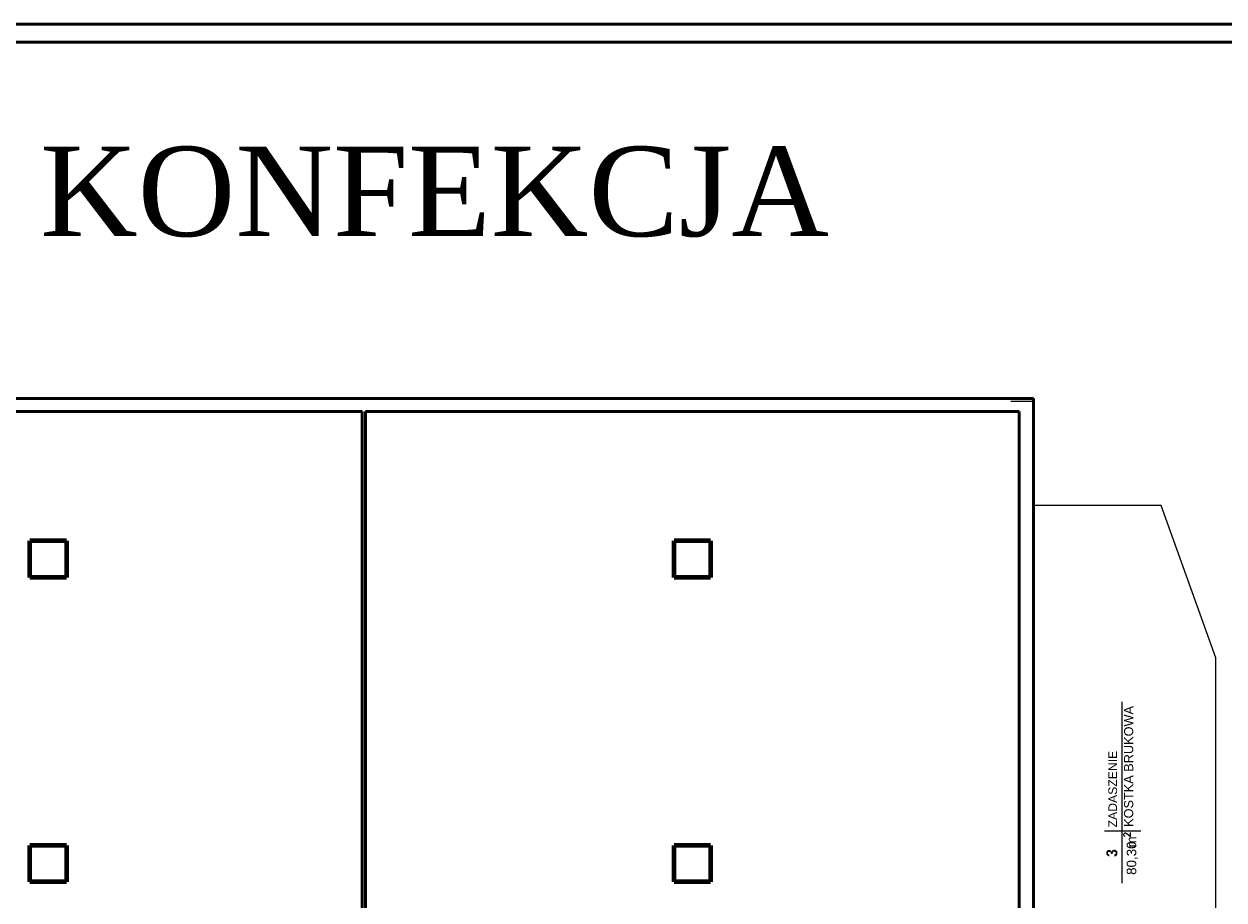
# Model space of a CAD drawing. Header units: millimetres. Extents: x 0 to 144098, y 0 to 90000.
# Tile 15 of 16: x 94070 to 126910, y 66032 to 90000. Entities that reach past the tile are written whole.
import ezdxf

# ---------------------------------------------------------------- set-up
doc = ezdxf.new("R2010")
doc.units = ezdxf.units.MM
for name, color, linetype, lineweight in [('2_istn_cienkie', 7, 'Continuous', 5), ('A_Opisy2', 2, 'Continuous', 9), ('Chłodnictwo', 210, 'Continuous', 80), ('OPISY', 4, 'Continuous', 13)]:
    doc.layers.add(name, color=color, linetype=linetype, lineweight=lineweight)
for name, color, linetype in [('a__sciany_______', 9, 'Continuous'), ('Lex tytuł rysunku ogolny', 7, 'Continuous'), ('LINIEPOMOCIENKIE', 9, 'Continuous'), ('tabelka', 7, 'Continuous')]:
    doc.layers.add(name, color=color, linetype=linetype)
doc.styles.add('Pomieszczenia', font='arialbd.ttf', dxfattribs={"width": 0.9, "height": 60})
doc.styles.add('ROB', font='arial.ttf')
doc.styles.get("Standard").update_dxf_attribs({"font": 'arial.ttf'})
doc.styles.add('Tech50', font='simplex.shx', dxfattribs={"width": 0.7, "height": 9})

msp = doc.modelspace()

# ---------------------------------------------------------------- linework, layer by layer
at = {"layer": '2_istn_cienkie', "color": 1}
for p, q in [((121700, 79667), (121072, 79667)), ((121700, 76826), (121700, 79667)), ((125188, 76826), (121700, 76826)), ((126683, 72660), (125188, 76826)), ((126683, 60202), (126683, 72660))]:
    msp.add_line(p, q, dxfattribs=at)
at = {"layer": '2_istn_cienkie', "lineweight": 5}
msp.add_line((121700, 79667), (121172, 79667), dxfattribs=at)
at = {"layer": '2_istn_cienkie', "color": 251}
for p, q in [((125188, 76826), (121700, 76826)), ((126683, 72660), (125188, 76826)), ((126683, 60202), (126683, 72660))]:
    msp.add_line(p, q, dxfattribs=at)
at = {"layer": 'a__sciany_______', "linetype": 'ByBlock', "lineweight": 50}
for p, q in [((121700, 79750), (67370, 79750)), ((121700, 79750), (121700, 53393)), ((103320, 79400), (67454, 79400)), ((103320, 79400), (103320, 54650)), ((121300, 79400), (103420, 79400)), ((103420, 79400), (103420, 54650)), ((121300, 79400), (121300, 54650))]:
    msp.add_line(p, q, dxfattribs=at)
at = {"layer": 'Chłodnictwo'}
for p, q in [((94230, 74858), (94230, 75858)), ((95230, 75858), (94230, 75858)), ((95230, 75858), (95230, 74858)), ((111860, 74858), (111860, 75858)), ((112860, 75858), (111860, 75858)), ((112860, 75858), (112860, 74858)), ((95230, 74858), (94230, 74858)), ((112860, 74858), (111860, 74858)), ((94230, 66525), (94230, 67525)), ((95230, 67525), (94230, 67525)), ((95230, 67525), (95230, 66525)), ((111860, 66525), (111860, 67525)), ((112860, 67525), (111860, 67525)), ((112860, 67525), (112860, 66525)), ((95230, 66525), (94230, 66525)), ((112860, 66525), (111860, 66525))]:
    msp.add_line(p, q, dxfattribs=at)
at = {"layer": 'LINIEPOMOCIENKIE'}
for p, q in [((124120, 66490), (124120, 71457)), ((123642, 67928), (124637, 67928))]:
    msp.add_line(p, q, dxfattribs=at)
at = {"layer": 'tabelka', "linetype": 'ByBlock', "lineweight": 50}
msp.add_line((0, 90000), (144098, 90000), dxfattribs=at)
at = {"layer": 'tabelka', "lineweight": 50}
msp.add_line((500, 89500), (143598, 89500), dxfattribs=at)

# ---------------------------------------------------------------- texts
at = {"layer": 'A_Opisy2', "style": 'Tech50'}
msp.add_text('2', height=181, rotation=90, dxfattribs=at).set_placement((124347, 67744))
at = {"layer": 'Lex tytuł rysunku ogolny', "color": 7, "insert": (93021, 85403), "char_height": 2450, "width": 140070, "attachment_point": 5}
msp.add_mtext('{\\fTimes New Roman|b0|i0|c238|p18;BUDYNEK B - KONFEKCJA}', dxfattribs=at)
at = {"layer": 'OPISY', "lineweight": 100, "style": 'ROB'}
msp.add_text(' KOSTKA BRUKOWA', height=249.17, rotation=90, dxfattribs=at).set_placement((124424, 67936))
at = {"layer": 'OPISY', "color": 7, "lineweight": 100, "style": 'ROB'}
for s, height, p in [('ZADASZENIE', 239.2, (123983, 68018)), ('m', 262, (124508, 67469)), ('80,30', 261.6, (124508, 66719))]:
    msp.add_text(s, height=height, rotation=90, dxfattribs=at).set_placement(p)
at = {"layer": 'OPISY', "style": 'Pomieszczenia', "width": 0.9}
msp.add_text('3', height=299, rotation=90, dxfattribs=at).set_placement((123990, 67212))

doc.saveas('drawing.dxf')
